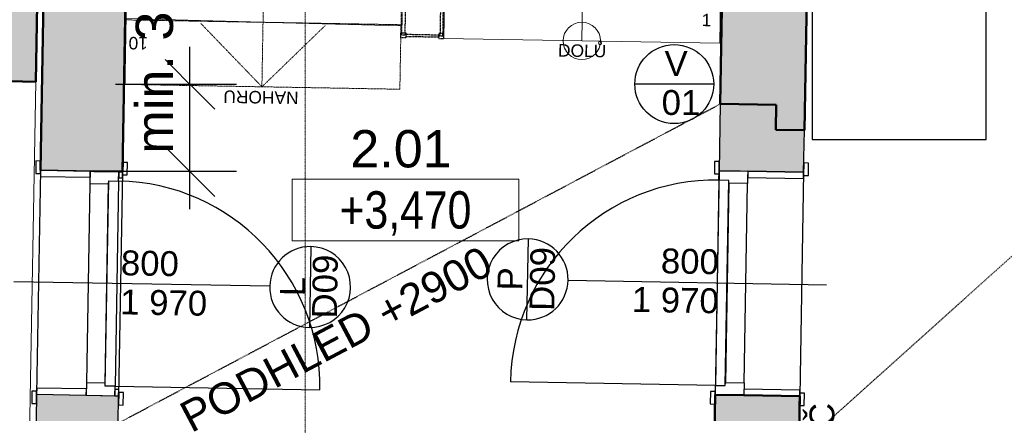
# Model space of a CAD drawing. Header units: millimetres. Extents: x -25972 to 4435, y -2839 to 20217.
# Tile 72 of 110: x -15999 to -12039, y 3726 to 5306. Entities that reach past the tile are written whole.
import ezdxf

# ---------------------------------------------------------------- set-up
doc = ezdxf.new("R2010")
doc.units = ezdxf.units.MM
doc.header["$MEASUREMENT"] = 0
for name, pattern in [('Wipeout_Contour', [1000, 0, -1000]), ('Čerchovaná M', [4.5, 2.5, -0.85, 0.3, -0.85]), ('Čerchovaná S', [3.5, 1.5, -0.85, 0.3, -0.85]), ('Čárkovaná M', [4.5, 2.5, -2])]:
    doc.linetypes.add(name, pattern=pattern)
for name, color, linetype in [('7._POHLED ZÁPADNÍ_2_0', 7, 'Continuous'), ('7._POHLED ZÁPADNÍ_2_3D prvky fasada nove', 7, 'Continuous'), ('7._POHLED ZÁPADNÍ_2_Anotace - S', 7, 'Continuous'), ('7._POHLED ZÁPADNÍ_2_Anotace - SP', 7, 'Continuous'), ('7._POHLED ZÁPADNÍ_2_Interiér - schodiště', 7, 'Continuous'), ('7._POHLED ZÁPADNÍ_2_Konstrukce - nosné', 7, 'Continuous'), ('7._POHLED ZÁPADNÍ_2_Kóty - SP', 7, 'Continuous'), ('7._POHLED ZÁPADNÍ_2_Nové_3D prvky fasada nove', 7, 'Continuous'), ('7._POHLED ZÁPADNÍ_2_Nové_Anotace - SP', 7, 'Continuous'), ('7._POHLED ZÁPADNÍ_2_Nové_Konstrukce - nosné', 7, 'Continuous'), ('7._POHLED ZÁPADNÍ_2_Nové_Kóty - SP', 7, 'Continuous'), ('7._POHLED ZÁPADNÍ_2_Nové_Otvory – Dveře', 7, 'Continuous'), ('7._POHLED ZÁPADNÍ_2_Nové_Otvory – Značky dveří', 7, 'Continuous'), ('7._POHLED ZÁPADNÍ_2_Nové_Popis', 7, 'Continuous'), ('7._POHLED ZÁPADNÍ_2_Nové_Výplně – Řezové', 7, 'Continuous'), ('7._POHLED ZÁPADNÍ_2_Otvory – Dveře', 7, 'Continuous'), ('7._POHLED ZÁPADNÍ_2_Otvory – Značky dveří', 7, 'Continuous'), ('7._POHLED ZÁPADNÍ_2_Výplně - Povrchové', 7, 'Continuous'), ('7._POHLED ZÁPADNÍ_2_Výplně – Řezové', 7, 'Continuous'), ('7._POHLED ZÁPADNÍ_2_Značky - řezy', 7, 'Continuous'), ('7._POHLED ZÁPADNÍ_2_Zóny', 7, 'Continuous')]:
    doc.layers.add(name, color=color, linetype=linetype)
doc.styles.add('GENEROVANÝ_STYL_1', font='txt')
doc.styles.add('GENEROVANÝ_STYL_2', font='txt')
doc.styles.add('GENEROVANÝ_STYL_3', font='txt')

msp = doc.modelspace()

# ---------------------------------------------------------------- hatches: boundary and pattern name
at = {"layer": '7._POHLED ZÁPADNÍ_2_Nové_Výplně – Řezové', "linetype": 'Continuous', "lineweight": 0, "true_color": 0xf2b2b2}
for points in [[(-13185.8, 4699.6), (-12845.9, 4693.6), (-12842.9, 4861.7), (-12957.9, 4863.8), (-12956.1, 4963.7), (-13181.1, 4967.7)], [(-15934.5, 3601.7), (-15719.5, 3598), (-15718, 3687.9), (-15603, 3685.9), (-15601.1, 3795.9), (-15931, 3801.7)]]:
    msp.add_hatch(color=9, dxfattribs=at).paths.add_polyline_path(points)
at = {"layer": '7._POHLED ZÁPADNÍ_2_Výplně – Řezové', "linetype": 'Continuous', "lineweight": 13}
for points in [[(-16234.3, 5062.2), (-15934.3, 5057), (-15862.4, 9181.1), (-16161.9, 9211.4)], [(-13204.2, 3656.8), (-12864.2, 3652.8), (-12861.7, 3793.8), (-13201.6, 3799.8)]]:
    msp.add_hatch(color=254, dxfattribs=at).paths.add_polyline_path(points)

# ---------------------------------------------------------------- linework, layer by layer
at = {"layer": '7._POHLED ZÁPADNÍ_2_Anotace - SP', "color": 154, "linetype": 'Continuous', "lineweight": 13}
for p, q in [((-13991.2, 4665.4), (-14903.7, 4665.4)), ((-14903.7, 4665.4), (-14903.7, 4418.4)), ((-13991.2, 4418.4), (-13991.2, 4665.4)), ((-14903.7, 4418.4), (-13991.2, 4418.4))]:
    msp.add_line(p, q, dxfattribs=at)
at = {"layer": '7._POHLED ZÁPADNÍ_2_Konstrukce - nosné', "color": 7, "linetype": 'Continuous', "lineweight": 50}
for p, q in [((-16234.3, 5062.2), (-15934.3, 5057)), ((-13181.1, 4967.7), (-12956.1, 4963.7)), ((-12956.1, 4963.7), (-12957.9, 4863.8)), ((-12957.9, 4863.8), (-12842.9, 4861.7)), ((-15915.3, 4701.6), (-15914.6, 4738.5)), ((-15585.3, 4695.8), (-15584.7, 4732.8)), ((-15700.3, 4697.8), (-15600.3, 4696)), ((-15600.3, 4696), (-15585.3, 4695.8)), ((-13201.6, 3799.8), (-13202.3, 3762.8)), ((-13201.6, 3799.8), (-13086.7, 3797.7)), ((-13086.7, 3797.7), (-12861.7, 3793.8)), ((-12861.7, 3793.8), (-12862.3, 3756.8))]:
    msp.add_line(p, q, dxfattribs=at)
at = {"layer": '7._POHLED ZÁPADNÍ_2_Konstrukce - nosné', "color": 7, "linetype": 'Continuous', "lineweight": 50, "flags": 128}
for points in [[(-15934.3, 5057), (-15862.4, 9181.1)], [(-15839.2, 9053.1), (-15915.3, 4701.6)], [(-12842.9, 4861.7), (-12774.5, 8745.7)], [(-13201.6, 3799.8), (-13204.2, 3656.8)], [(-12867.5, 3462.8), (-12861.7, 3793.8)]]:
    msp.add_lwpolyline(points, dxfattribs=at)
at = {"layer": '7._POHLED ZÁPADNÍ_2_Nové_3D prvky fasada nove', "color": 1, "linetype": 'Continuous', "lineweight": 25, "flags": 128}
for points in [[(-13181.1, 4967.7), (-13185.8, 4699.6)], [(-12845.9, 4693.6), (-12842.9, 4861.7)], [(-15700.3, 4697.8), (-15915.3, 4701.6)], [(-12845.9, 4693.6), (-13185.8, 4699.6)], [(-15931, 3801.7), (-15934.5, 3601.7)], [(-15931, 3801.7), (-15601.1, 3795.9)], [(-15603, 3685.9), (-15601.1, 3795.9)]]:
    msp.add_lwpolyline(points, dxfattribs=at)
at = {"layer": '7._POHLED ZÁPADNÍ_2_Nové_Anotace - SP', "color": 1, "linetype": 'Čárkovaná M', "lineweight": 25}
for p, q in [((-12834.1, 3615.9), (-7714.6, 8206.6)), ((-15603, 3685.9), (-13181.1, 4967.7))]:
    msp.add_line(p, q, dxfattribs=at)
at = {"layer": '7._POHLED ZÁPADNÍ_2_Nové_Konstrukce - nosné', "color": 1, "linetype": 'Continuous', "lineweight": 25}
for p, q in [((-12811.3, 5391.8), (-12811.3, 4824.5)), ((-12111.3, 4824.5), (-12111.3, 5391.8)), ((-12811.3, 4824.5), (-12111.3, 4824.5))]:
    msp.add_line(p, q, dxfattribs=at)
at = {"layer": '7._POHLED ZÁPADNÍ_2_Nové_Kóty - SP', "color": 1, "linetype": 'Continuous', "lineweight": 25}
for p, q in [((-15414.2, 4795.8), (-15214.2, 4595.8)), ((-15126.7, 4695.8), (-15614.2, 4695.8)), ((-15314.2, 4545.8), (-15314.2, 4695.8))]:
    msp.add_line(p, q, dxfattribs=at)
at = {"layer": '7._POHLED ZÁPADNÍ_2_Nové_Otvory – Dveře', "color": 1, "linetype": 'Continuous', "lineweight": 25}
for p, q in [((-15933.6, 4738.9), (-15934.5, 4688.9)), ((-15914.6, 4738.5), (-15933.6, 4738.9)), ((-15915.5, 4688.6), (-15914.6, 4738.5)), ((-15915.3, 4701.6), (-15914.6, 4738.5)), ((-15915.3, 4701.6), (-15914.6, 4738.5)), ((-15584.7, 4732.8), (-15585.6, 4682.8)), ((-15585.3, 4695.8), (-15584.7, 4732.8)), ((-15585.3, 4695.8), (-15584.7, 4732.8)), ((-15565.7, 4732.4), (-15584.7, 4732.8)), ((-15566.6, 4682.5), (-15565.7, 4732.4)), ((-13204.1, 4736.9), (-13205, 4687)), ((-13185.1, 4736.6), (-13204.1, 4736.9)), ((-13186, 4686.6), (-13185.1, 4736.6)), ((-13185.8, 4699.6), (-13185.1, 4736.6)), ((-13185.8, 4699.6), (-13185.1, 4736.6)), ((-12845.2, 4730.6), (-12846.1, 4680.6)), ((-12845.9, 4693.6), (-12845.2, 4730.6)), ((-12845.9, 4693.6), (-12845.2, 4730.6)), ((-12826.2, 4730.3), (-12845.2, 4730.6)), ((-12827.1, 4680.3), (-12826.2, 4730.3)), ((-15934.5, 4688.9), (-15915.5, 4688.6)), ((-15915.3, 4701.6), (-15931, 3801.7)), ((-15915.3, 4701.6), (-15915.7, 4676.6)), ((-15915.7, 4676.6), (-15715.7, 4673.1)), ((-15715.3, 4698.1), (-15915.3, 4701.6)), ((-15915.3, 4701.6), (-15715.3, 4698.1)), ((-15915.3, 4701.6), (-15715.3, 4698.1)), ((-15915.3, 4701.6), (-15715.3, 4698.1)), ((-15715.3, 4698.1), (-15716.2, 4648.1)), ((-15715.7, 4673.1), (-15715.3, 4698.1)), ((-15600.3, 4696), (-15715.3, 4698.1)), ((-15715.3, 4698.1), (-15600.3, 4696)), ((-15715.3, 4698.1), (-15600.3, 4696)), ((-15585.3, 4695.8), (-15601.1, 3795.9)), ((-15601, 4658.1), (-15600.3, 4696)), ((-15600.3, 4696), (-15600.8, 4671)), ((-15585.3, 4695.8), (-15600.3, 4696)), ((-15600.3, 4696), (-15585.3, 4695.8)), ((-15600.3, 4696), (-15585.3, 4695.8)), ((-15585.8, 4670.8), (-15585.3, 4695.8)), ((-15585.6, 4682.8), (-15566.6, 4682.5)), ((-13205, 4687), (-13186, 4686.6)), ((-13185.8, 4699.6), (-13201.6, 3799.8)), ((-13186.5, 4661.6), (-13185.8, 4699.6)), ((-13185.8, 4699.6), (-13070.8, 4697.6)), ((-13185.8, 4699.6), (-13070.8, 4697.6)), ((-13185.8, 4699.6), (-13070.8, 4697.6)), ((-13070.8, 4697.6), (-13071.7, 4647.6)), ((-13070.8, 4697.6), (-13071.3, 4672.6)), ((-12845.9, 4693.6), (-13070.8, 4697.6)), ((-13070.8, 4697.6), (-12845.9, 4693.6)), ((-13070.8, 4697.6), (-12845.9, 4693.6)), ((-12845.9, 4693.6), (-12861.7, 3793.8)), ((-12846.3, 4668.6), (-12845.9, 4693.6)), ((-12846.1, 4680.6), (-12827.1, 4680.3)), ((-15716.2, 4648.1), (-15730.2, 3848.2)), ((-15716.2, 4648.1), (-15641.2, 4646.8)), ((-15655.4, 3834.9), (-15641, 4658.8)), ((-15655.2, 3846.9), (-15641.2, 4646.8)), ((-15641.2, 4646.8), (-15641, 4658.8)), ((-15641, 4658.8), (-15601, 4658.1)), ((-15641, 4658.8), (-15601, 4658.1)), ((-15601, 4658.1), (-15615.4, 3834.2)), ((-15600.8, 4671), (-15585.8, 4670.8)), ((-13186.5, 4661.6), (-13201, 3837.7)), ((-13146.5, 4660.9), (-13186.5, 4661.6)), ((-13146.5, 4660.9), (-13186.5, 4661.6)), ((-13161, 3837), (-13146.5, 4660.9)), ((-13146.7, 4648.9), (-13160.8, 3849)), ((-13146.7, 4648.9), (-13146.5, 4660.9)), ((-13071.7, 4647.6), (-13146.7, 4648.9)), ((-13085.8, 3847.7), (-13071.7, 4647.6)), ((-13071.3, 4672.6), (-12846.3, 4668.6)), ((-15730.2, 3848.2), (-15731, 3798.2)), ((-15655.2, 3846.9), (-15730.2, 3848.2)), ((-15655.4, 3834.9), (-15655.2, 3846.9)), ((-13201, 3837.7), (-14024.8, 3852.3)), ((-13161, 3837), (-13160.8, 3849)), ((-13160.8, 3849), (-13085.8, 3847.7)), ((-13085.8, 3847.7), (-13086.7, 3797.7)), ((-15949.8, 3815), (-15950.7, 3765)), ((-15930.8, 3814.7), (-15949.8, 3815)), ((-15931.7, 3764.7), (-15930.8, 3814.7)), ((-15931, 3801.7), (-15931.7, 3764.7)), ((-15931, 3801.7), (-15931.7, 3764.7)), ((-15930.6, 3826.7), (-15931, 3801.7)), ((-15931, 3801.7), (-15731, 3798.2)), ((-15931, 3801.7), (-15731, 3798.2)), ((-15931, 3801.7), (-15731, 3798.2)), ((-15931, 3801.7), (-15731, 3798.2)), ((-15730.6, 3823.2), (-15930.6, 3826.7)), ((-15731, 3798.2), (-15730.6, 3823.2)), ((-15615.4, 3834.2), (-15655.4, 3834.9)), ((-15615.4, 3834.2), (-15655.4, 3834.9)), ((-15616.1, 3796.2), (-15615.4, 3834.2)), ((-15615.6, 3821.2), (-15616.1, 3796.2)), ((-15600.6, 3820.9), (-15615.6, 3821.2)), ((-15615.4, 3834.2), (-14791.5, 3819.8)), ((-15600.8, 3808.9), (-15601.7, 3758.9)), ((-15601.1, 3795.9), (-15600.6, 3820.9)), ((-15581.8, 3808.6), (-15600.8, 3808.9)), ((-15582.7, 3758.6), (-15581.8, 3808.6)), ((-13220.4, 3813.1), (-13221.3, 3763.1)), ((-13201.4, 3812.8), (-13220.4, 3813.1)), ((-13202.3, 3762.8), (-13201.4, 3812.8)), ((-13201.6, 3799.8), (-13201, 3837.7)), ((-13201, 3837.7), (-13161, 3837)), ((-13201, 3837.7), (-13161, 3837)), ((-13086.2, 3822.7), (-13086.7, 3797.7)), ((-12861.3, 3818.8), (-13086.2, 3822.7)), ((-12861.5, 3806.8), (-12862.3, 3756.8)), ((-12861.7, 3793.8), (-12861.3, 3818.8)), ((-12842.5, 3806.4), (-12861.5, 3806.8)), ((-12843.4, 3756.4), (-12842.5, 3806.4)), ((-15950.7, 3765), (-15931.7, 3764.7)), ((-15731, 3798.2), (-15616.1, 3796.2)), ((-15731, 3798.2), (-15616.1, 3796.2)), ((-15731, 3798.2), (-15616.1, 3796.2)), ((-15616.1, 3796.2), (-15601.1, 3795.9)), ((-15616.1, 3796.2), (-15601.1, 3795.9)), ((-15616.1, 3796.2), (-15601.1, 3795.9)), ((-15601.1, 3795.9), (-15601.7, 3758.9)), ((-15601.1, 3795.9), (-15601.7, 3758.9)), ((-13221.3, 3763.1), (-13202.3, 3762.8)), ((-13201.6, 3799.8), (-13202.3, 3762.8)), ((-13201.6, 3799.8), (-13202.3, 3762.8)), ((-13086.7, 3797.7), (-13201.6, 3799.8)), ((-13201.6, 3799.8), (-13086.7, 3797.7)), ((-13201.6, 3799.8), (-13086.7, 3797.7)), ((-13086.7, 3797.7), (-12861.7, 3793.8)), ((-13086.7, 3797.7), (-12861.7, 3793.8)), ((-13086.7, 3797.7), (-12861.7, 3793.8)), ((-12861.7, 3793.8), (-12862.3, 3756.8)), ((-12861.7, 3793.8), (-12862.3, 3756.8)), ((-15601.7, 3758.9), (-15582.7, 3758.6)), ((-12862.3, 3756.8), (-12843.4, 3756.4))]:
    msp.add_line(p, q, dxfattribs=at)
for centre, start, end in [((-15615.4, 3834.2), 358.9982, 88.9982), ((-13201, 3837.7), 88.9912, 178.9912)]:
    msp.add_arc(centre, 824, start, end, dxfattribs=at)
at = {"layer": '7._POHLED ZÁPADNÍ_2_Nové_Otvory – Značky dveří', "color": 1, "linetype": 'Continuous', "lineweight": 25}
for p, q in [((-13959, 4100.6), (-13953.2, 4425.6)), ((-14828, 4395), (-14833.6, 4070)), ((-14993.3, 4235.4), (-16023.1, 4253.4)), ((-13793.6, 4260.2), (-12753.8, 4241.9))]:
    msp.add_line(p, q, dxfattribs=at)
at = {"layer": '7._POHLED ZÁPADNÍ_2_Nové_Otvory – Značky dveří', "color": 1, "linetype": 'Continuous', "lineweight": 25, "flags": 128}
for points in [[(-13953.2, 4425.6, 1), (-13959, 4100.6, 1)], [(-14833.6, 4070, 1), (-14828, 4395, 1)]]:
    msp.add_lwpolyline(points, format="xyb", close=True, dxfattribs=at)
at = {"layer": '7._POHLED ZÁPADNÍ_2_Nové_Popis', "color": 1, "linetype": 'Continuous', "lineweight": 25}
msp.add_line((-13207.8, 5047.4), (-13524.9, 5047.4), dxfattribs=at)
at = {"layer": '7._POHLED ZÁPADNÍ_2_Otvory – Dveře', "color": 8, "linetype": 'Continuous', "lineweight": 13}
for p, q in [((-16234.3, 5062.2), (-15934.3, 5057)), ((-15934.3, 5057), (-15959.7, 3602.2))]:
    msp.add_line(p, q, dxfattribs=at)

# ---------------------------------------------------------------- texts
at = {"layer": '7._POHLED ZÁPADNÍ_2_0', "color": 1, "linetype": 'Continuous', "lineweight": 25, "insert": (-12771.6, 3258.6), "char_height": 100, "attachment_point": 5, "rotation": 90, "style": 'GENEROVANÝ_STYL_1'}
msp.add_mtext('\\A1;{\\pqc;\\fArial|b0|i0|c238|p38;SAMOZAVÍRAČ}', dxfattribs=at)
at = {"layer": '7._POHLED ZÁPADNÍ_2_Anotace - S', "color": 1, "linetype": 'Continuous', "lineweight": 25, "insert": (-13358.7, 5051.1), "char_height": 100, "attachment_point": 5, "line_spacing_factor": 0.940294, "style": 'GENEROVANÝ_STYL_1'}
msp.add_mtext('\\A1;{\\pqc;\\fArial|b0|i0|c238|p38;V\\P\\pqc;\\fArial|b0|i0|c238|p38; 0\\fArial|b0|i0|c238|p38;1}', dxfattribs=at)
at = {"layer": '7._POHLED ZÁPADNÍ_2_Anotace - SP', "color": 154, "linetype": 'Continuous', "lineweight": 13, "insert": (-14447.4, 4528.1), "char_height": 150, "attachment_point": 5, "style": 'GENEROVANÝ_STYL_3'}
msp.add_mtext('\\A1;{\\pqc;\\fArial Narrow|b0|i0|c238|p34;+\\fArial Narrow|b0|i0|c238|p34;3,470}', dxfattribs=at)
at = {"layer": '7._POHLED ZÁPADNÍ_2_Anotace - SP', "color": 1, "linetype": 'Continuous', "lineweight": 25, "insert": (-14726.4, 4023.1), "char_height": 125, "attachment_point": 5, "rotation": 27.8896, "style": 'GENEROVANÝ_STYL_1'}
msp.add_mtext('\\A1;{\\pqc;\\fArial|b0|i0|c238|p38;PODHLED +29\\fArial|b0|i0|c238|p38;0\\fArial|b0|i0|c238|p38;0}', dxfattribs=at)
at = {"layer": '7._POHLED ZÁPADNÍ_2_Otvory – Značky dveří', "color": 1, "linetype": 'Continuous', "lineweight": 25, "char_height": 100, "style": 'GENEROVANÝ_STYL_1'}
for s, insert, attachment_point, rotation in [('\\A1;{\\pql;\\pt0;\\fArial|b0|i0|c238|p38;800}', (-15592.6, 4278.5), 7, 358.9982), ('\\A1;{\\pql;\\pt0;\\fArial|b0|i0|c238|p38;D09}', (-13898.2, 4136.8), 4, 88.9912), ('\\A1;{\\pql;\\pt0;\\fArial|b0|i0|c238|p38;800}', (-13420.8, 4286.3), 7, 358.9912), ('\\A1;{\\pql;\\pt0;\\fArial|b0|i0|c238|p38;D09}', (-14772.9, 4106.2), 4, 88.9982), ('\\A1;{\\pql;\\pt0;\\fArial|b0|i0|c238|p38;P}', (-14027.6, 4218.6), 4, 88.9912), ('\\A1;{\\pql;\\pt0;\\fArial|b0|i0|c238|p38;L}', (-14902.2, 4195.8), 4, 88.9982), ('\\A1;{\\pql;\\pt0;\\fArial|b0|i0|c238|p38;1\xa0970}', (-15593.6, 4223), 1, 358.9982), ('\\A1;{\\pql;\\pt0;\\fArial|b0|i0|c238|p38;1\xa0970}', (-13536, 4232.9), 1, 358.9912)]:
    msp.add_mtext(s, dxfattribs=dict(at, insert=insert, attachment_point=attachment_point, rotation=rotation))
at = {"layer": '7._POHLED ZÁPADNÍ_2_Zóny', "color": 1, "linetype": 'Continuous', "lineweight": 25, "insert": (-14465.4, 4862.7), "char_height": 150, "attachment_point": 2, "style": 'GENEROVANÝ_STYL_1'}
msp.add_mtext('\\A1;{\\pqc;\\pt0;\\fArial|b0|i0|c238|p38;2.01}', dxfattribs=at)

# ---------------------------------------------------------------- wipeouts: each hides what was drawn before it
at = {"color": 254, "linetype": 'Wipeout_Contour', "lineweight": 0, "ltscale": 63876.880262}
msp.add_wipeout([(-15575.1, 5305.2), (-14465.3, 5285.7), (-14460.8, 5544.6), (-15570.6, 5564.2)], dxfattribs=at).dxf.layer = '7._POHLED ZÁPADNÍ_2_Výplně - Povrchové'
at = {"color": 254, "linetype": 'Wipeout_Contour', "lineweight": 0, "ltscale": 58974.746477}
msp.add_wipeout([(-14288.3, 5495), (-14292.9, 5230.6), (-13183.1, 5211.1), (-13178.4, 5475.5)], dxfattribs=at).dxf.layer = '7._POHLED ZÁPADNÍ_2_Výplně - Povrchové'

# ---------------------------------------------------------------- next in the draw order: hatches: boundary and pattern name
at = {"layer": '7._POHLED ZÁPADNÍ_2_Výplně – Řezové', "linetype": 'Continuous', "lineweight": 13}
msp.add_hatch(color=254, dxfattribs=at).paths.add_polyline_path([(-13181.1, 4967.7), (-12956.1, 4963.7), (-12957.9, 4863.8), (-12842.9, 4861.7), (-12774.5, 8745.7), (-13114, 8779.7)])

# ---------------------------------------------------------------- next in the draw order: linework, layer by layer
at = {"layer": '7._POHLED ZÁPADNÍ_2_Interiér - schodiště', "color": 8, "linetype": 'Čerchovaná M', "lineweight": 13}
for p, q in [((-15570.6, 5564.2), (-15575.1, 5305.2)), ((-14465.3, 5285.7), (-14460.8, 5544.6)), ((-15575.1, 5305.2), (-14465.3, 5285.7))]:
    msp.add_line(p, q, dxfattribs=at)
at = {"layer": '7._POHLED ZÁPADNÍ_2_Interiér - schodiště', "color": 8, "linetype": 'Continuous', "lineweight": 20}
for p, q in [((-14288.3, 5495), (-14292.9, 5230.6)), ((-13183.1, 5211.1), (-13178.4, 5475.5)), ((-14292.9, 5230.6), (-13183.1, 5211.1))]:
    msp.add_line(p, q, dxfattribs=at)
at = {"layer": '7._POHLED ZÁPADNÍ_2_Interiér - schodiště', "color": 251, "linetype": 'Continuous', "lineweight": 13, "true_color": 0x6a6a6a}
msp.add_line((-13738, 5220.8), (-13733.3, 5485.2), dxfattribs=at)
msp.add_line((-13738, 5220.8), (-13733.3, 5485.2), dxfattribs=at)
for start, end in [(0, 180), (0, 180), (180, 0), (180, 0)]:
    msp.add_arc((-13738, 5220.8), 75, start, end, dxfattribs=at)
at = {"layer": '7._POHLED ZÁPADNÍ_2_Konstrukce - nosné', "color": 7, "linetype": 'Continuous', "lineweight": 50, "flags": 128}
msp.add_lwpolyline([(-13114, 8779.7), (-13181.1, 4967.7)], dxfattribs=at)
at = {"layer": '7._POHLED ZÁPADNÍ_2_Nové_3D prvky fasada nove', "color": 1, "linetype": 'Čerchovaná M', "lineweight": 25, "flags": 128}
for points in [[(-14308.7, 5240.9), (-14296.7, 5240.7), (-14254.2, 7586.2), (-14266.2, 7586.5)], [(-14312.9, 5231), (-14292.9, 5230.6), (-14292.5, 5250.6), (-14312.5, 5251)]]:
    msp.add_lwpolyline(points, close=True, dxfattribs=at)
at = {"layer": '7._POHLED ZÁPADNÍ_2_Nové_Popis', "color": 1, "linetype": 'Continuous', "lineweight": 25}
msp.add_circle((-13366.4, 5047.4), 158.6, dxfattribs=at)

# ---------------------------------------------------------------- next in the draw order: texts
at = {"layer": '7._POHLED ZÁPADNÍ_2_Interiér - schodiště', "color": 251, "linetype": 'Continuous', "lineweight": 13, "true_color": 0x6a6a6a, "char_height": 50, "attachment_point": 4, "rotation": 358.9912, "style": 'GENEROVANÝ_STYL_1'}
for s, insert in [('\\A1;{\\pql;\\fArial|b0|i0|c238|p38;1}', (-13255.9, 5305.2)), ('\\A1;{\\pql;\\fArial|b0|i0|c238|p38;DOLŮ}', (-13833.8, 5182.8))]:
    msp.add_mtext(s, dxfattribs=dict(at, insert=insert))

# ---------------------------------------------------------------- next in the draw order: wipeouts: each hides what was drawn before it
at = {"color": 254, "linetype": 'Wipeout_Contour', "lineweight": 0, "ltscale": 63549.370849}
msp.add_wipeout([(-14465.3, 5285.7), (-15575.1, 5305.2), (-15579.7, 5046.3), (-14469.9, 5026.7)], dxfattribs=at).dxf.layer = '7._POHLED ZÁPADNÍ_2_Výplně - Povrchové'

# ---------------------------------------------------------------- next in the draw order: hatches: boundary and pattern name
at = {"layer": '7._POHLED ZÁPADNÍ_2_Výplně – Řezové', "linetype": 'Continuous', "lineweight": 13}
msp.add_hatch(color=254, dxfattribs=at).paths.add_polyline_path([(-15839.2, 9053.1), (-15915.3, 4701.6), (-15700.3, 4697.8), (-15585.3, 4695.8), (-15509.7, 9020.1)])

# ---------------------------------------------------------------- next in the draw order: linework, layer by layer
at = {"layer": '7._POHLED ZÁPADNÍ_2_3D prvky fasada nove', "color": 8, "linetype": 'Continuous', "lineweight": 13}
msp.add_line((-14464.9, 5281.4), (-15575, 5310.8), dxfattribs=at)
at = {"layer": '7._POHLED ZÁPADNÍ_2_Interiér - schodiště', "color": 8, "linetype": 'Čerchovaná M', "lineweight": 13}
for p, q in [((-14983.7, 7367.1), (-15020.2, 5295.4)), ((-14983.7, 7367.1), (-15020.2, 5295.4)), ((-15575.1, 5305.2), (-15579.7, 5046.3)), ((-14465.3, 5285.7), (-15575.1, 5305.2)), ((-15024.8, 5036.5), (-15270.3, 5290.8)), ((-15024.8, 5036.5), (-15270.3, 5290.8)), ((-15020.2, 5295.4), (-15024.8, 5036.5)), ((-15020.2, 5295.4), (-15024.8, 5036.5)), ((-14770.4, 5282), (-15024.8, 5036.5)), ((-14770.4, 5282), (-15024.8, 5036.5)), ((-14469.9, 5026.7), (-14465.3, 5285.7)), ((-15579.7, 5046.3), (-14469.9, 5026.7))]:
    msp.add_line(p, q, dxfattribs=at)
at = {"layer": '7._POHLED ZÁPADNÍ_2_Konstrukce - nosné', "color": 7, "linetype": 'Continuous', "lineweight": 50, "flags": 128}
msp.add_lwpolyline([(-15585.3, 4695.8), (-15509.7, 9020.1)], dxfattribs=at)
at = {"layer": '7._POHLED ZÁPADNÍ_2_Nové_3D prvky fasada nove', "color": 1, "linetype": 'Čerchovaná M', "lineweight": 25, "flags": 128}
for points in [[(-14450, 5243.1), (-14462, 5243.3), (-14422.4, 7588.9), (-14410.5, 7588.7)], [(-14446.2, 5233.1), (-14466.2, 5233.4), (-14465.9, 5253.4), (-14445.9, 5253.1)], [(-14446.1, 5239), (-14312.8, 5236.6), (-14312.7, 5243.8), (-14446, 5246.3)]]:
    msp.add_lwpolyline(points, close=True, dxfattribs=at)
at = {"layer": '7._POHLED ZÁPADNÍ_2_Nové_Kóty - SP', "color": 1, "linetype": 'Continuous', "lineweight": 25}
for p, q in [((-15314.2, 5046.3), (-15314.2, 5196.3)), ((-15214.2, 4946.3), (-15414.2, 5146.3)), ((-15126.7, 5046.3), (-15614.2, 5046.3)), ((-15314.2, 4695.8), (-15314.2, 5046.3))]:
    msp.add_line(p, q, dxfattribs=at)
at = {"layer": '7._POHLED ZÁPADNÍ_2_Značky - řezy', "color": 154, "linetype": 'Čerchovaná S', "lineweight": 13}
msp.add_line((-14850.1, 19646), (-14850.1, -411.8), dxfattribs=at)

# ---------------------------------------------------------------- next in the draw order: texts
at = {"layer": '7._POHLED ZÁPADNÍ_2_Interiér - schodiště', "color": 8, "linetype": 'Continuous', "lineweight": 13, "char_height": 50, "attachment_point": 4, "rotation": 178.9912, "style": 'GENEROVANÝ_STYL_1'}
for s, insert in [('\\A1;{\\pql;\\fArial|b0|i0|c238|p38;10}', (-15483.3, 5211.1)), ('\\A1;{\\pql;\\fArial|b0|i0|c238|p38;NAHORU}', (-14877.2, 4992.1))]:
    msp.add_mtext(s, dxfattribs=dict(at, insert=insert))
at = {"layer": '7._POHLED ZÁPADNÍ_2_Kóty - SP', "color": 1, "linetype": 'Continuous', "lineweight": 25, "insert": (-15380.2, 4767.9), "char_height": 150, "width": 787.202, "attachment_point": 7, "rotation": 90, "style": 'GENEROVANÝ_STYL_2'}
msp.add_mtext('\\A1;{\\pql;\\fArial|b0|i0|c0|p38;min. 300}', dxfattribs=at)

doc.saveas('drawing.dxf')
